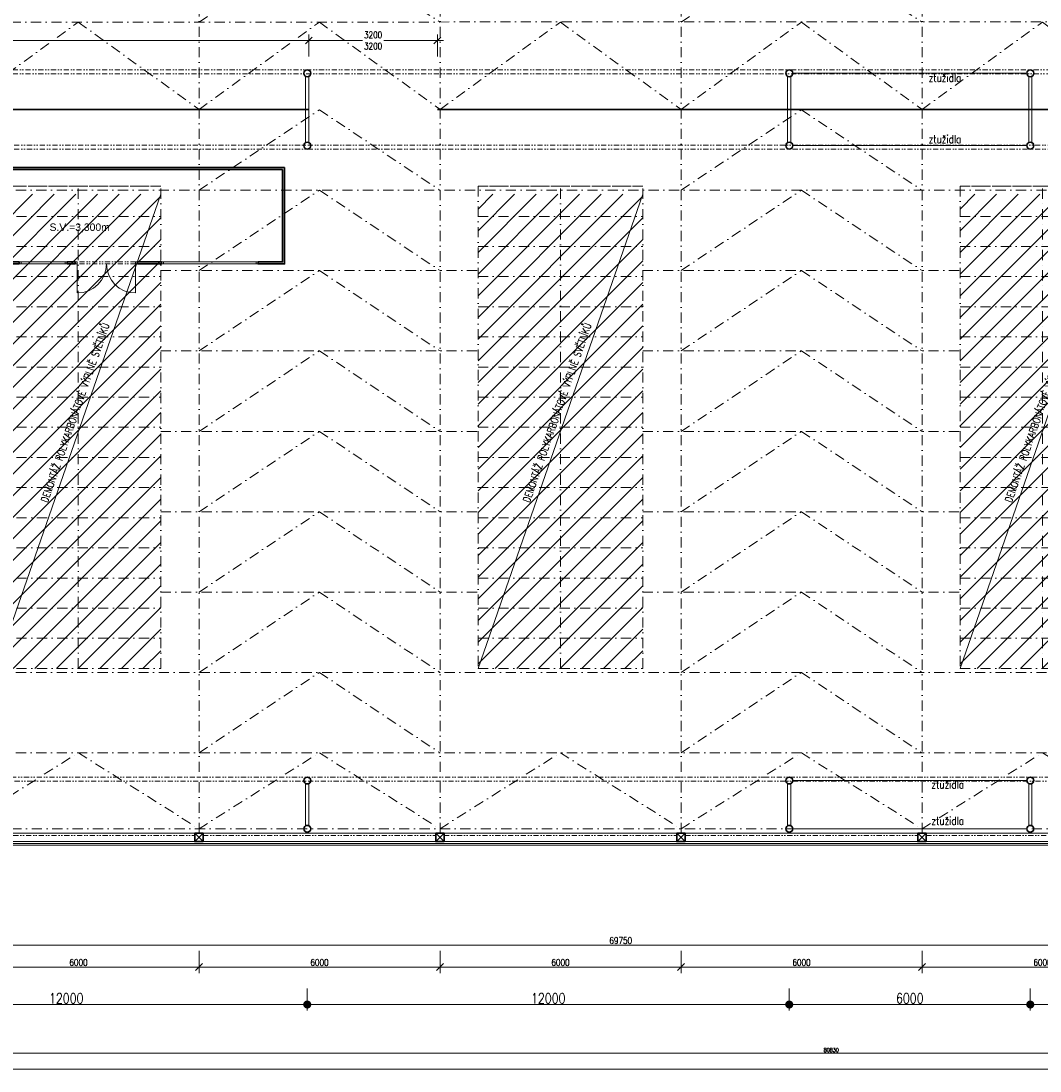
# Model space of a CAD drawing. Header units: millimetres. Extents: x -485339 to 286898, y -1189934 to 1602269.
# Tile 157 of 230: x -120312 to -94943, y -640537 to -614408. Entities that reach past the tile are written whole.
import ezdxf

# ---------------------------------------------------------------- set-up
doc = ezdxf.new("R2010")
doc.units = ezdxf.units.MM
doc.header["$LTSCALE"] = 10
for name, pattern in [('DASHDOT', [25.4, 12.7, -6.35, 0, -6.35]), ('DASHED', [19.05, 12.7, -6.35]), ('DĚLICÍ2', [15.875, 6.35, -3.175, 0, -3.175, 0, -3.175])]:
    doc.linetypes.add(name, pattern=pattern)
doc.layers.get('Defpoints').update_dxf_attribs({"lineweight": 0})
for name, color, linetype, lineweight, true_color in [('BOUR_DVEŘE', 7, 'Continuous', 18, 0x4ccd32), ('BOUR_OBV.PLÁŠT', 7, 'Continuous', 18, 0x4ccd32), ('BOUR_OKNA', 7, 'Continuous', 18, 0x4ccd32), ('BOUR_ČÁRY_OBRYS', 7, 'Continuous', 35, 0x4ccd32), ('BOUR_ŠRAFY', 7, 'Continuous', 18, 0x4ccd32), ('BOURÁNÍ_POPIS', 7, 'Continuous', 18, 0x4ccd32)]:
    doc.layers.add(name, color=color, linetype=linetype, lineweight=lineweight, true_color=true_color)
for name, color, linetype, lineweight in [('St_kóty', 132, 'Continuous', 18), ('St_plocha_místnosti', 250, 'Continuous', 18), ('St_sloupy_konstrukce haly', 5, 'Continuous', 35), ('St_sloupy_opláštění_půdorys', 25, 'Continuous', 35), ('St_čáry_nad', 250, 'DĚLICÍ2', 18), ('St_čáry_osy', 250, 'DASHDOT', 18), ('St_čáry_plné', 250, 'Continuous', 18)]:
    doc.layers.add(name, color=color, linetype=linetype, lineweight=lineweight)
doc.styles.add('Andy', font='arial.ttf')
doc.styles.get("Standard").update_dxf_attribs({"font": 'simplex.shx', "width": 0.8})
doc.linetypes.add('ZIGZAG', pattern='A,0.00254,-5.08,[131,ltypeshp.shx,S=5.08,R=0,X=-5.08,Y=0],-10.16,[131,ltypeshp.shx,S=5.08,R=180,X=5.08,Y=0],-5.08', length=20.32254)
doc.dimstyles.new('stavebníM100', dxfattribs={"dimtxt": 165, "dimasz": 170, "dimexe": 150, "dimexo": 100, "dimgap": 30, "dimtad": 1, "dimdec": 0, "dimtxsty": 'Standard', "dimblk": 'OBLIQUE', "dimcen": -2.5, "dimdle": 150, "dimclrd": 256, "dimclre": 256, "dimclrt": 256, "dimadec": 4, "dimazin": 0, "dimtfac": 1, "dimtdec": 0, "dimtmove": 2, "dimatfit": 3, "dimldrblk": 'OBLIQUE', "dimfxl": 400, "dimfxlon": 1, "dimlwd": -1, "dimlwe": -1, "dimarcsym": 0})
doc.dimstyles.new('stavebníM100_modul', dxfattribs={"dimtxt": 250, "dimasz": 200, "dimexe": 150, "dimexo": 100, "dimgap": 30, "dimtad": 1, "dimdec": 0, "dimtxsty": 'Standard', "dimblk": 'DOT', "dimcen": -2.5, "dimdle": 150, "dimclrd": 256, "dimclre": 256, "dimclrt": 256, "dimadec": 4, "dimazin": 0, "dimtfac": 1, "dimtdec": 0, "dimtmove": 2, "dimatfit": 3, "dimldrblk": 'OBLIQUE', "dimfxl": 400, "dimfxlon": 1, "dimlwd": -1, "dimlwe": -1, "dimarcsym": 0})
doc.dimstyles.new('stavebníM50 vnitřní', dxfattribs={"dimtxt": 100, "dimasz": 100, "dimexe": 50, "dimexo": 100, "dimgap": 30, "dimtad": 1, "dimdec": 0, "dimtxsty": 'Standard', "dimblk": 'OBLIQUE', "dimcen": 2.5, "dimclrd": 256, "dimclre": 256, "dimclrt": 256, "dimadec": 0, "dimazin": 0, "dimtfac": 1, "dimtdec": 0, "dimtmove": 2, "dimatfit": 2, "dimldrblk": 'OBLIQUE', "dimfxl": 250, "dimfxlon": 1, "dimlwd": -1, "dimlwe": -1, "dimarcsym": 0})

# ---------------------------------------------------------------- blocks, each defined once
blk = doc.blocks.new('G$C08AFE675')
at = {"layer": 'St_sloupy_konstrukce haly', "color": 250, "lineweight": 18, "ltscale": 2}
for points in [[(-525, 40), (525, 40)], [(-525, -40), (525, -40)]]:
    blk.add_lwpolyline(points, dxfattribs=at)
at = {"layer": 'St_sloupy_konstrukce haly', "ltscale": 2}
for centre in [(-600, 0), (600, 0)]:
    blk.add_circle(centre, 85, dxfattribs=at)
blk = doc.blocks.new('G$CD8A98CDB')
at = {"layer": 'St_sloupy_konstrukce haly', "color": 250, "lineweight": 18, "ltscale": 2}
for points in [[(-825, 0), (825, 0)], [(-825, -80), (825, -80)]]:
    blk.add_lwpolyline(points, dxfattribs=at)
at = {"layer": 'St_sloupy_konstrukce haly', "ltscale": 2}
for centre in [(-900, -40), (900, -40)]:
    blk.add_circle(centre, 85, dxfattribs=at)
blk = doc.blocks.new('G$C0F2906C7')
at = {"layer": 'St_sloupy_opláštění_půdorys', "ltscale": 2}
blk.add_lwpolyline([(-105, -105), (105, -105), (105, 105), (-105, 105)], close=True, dxfattribs=at)
for points in [[(-105, 105), (105, -105)], [(105, 105), (-105, -105)]]:
    blk.add_lwpolyline(points, dxfattribs=at)
blk = doc.blocks.new('G$CE3D3B369')
at = {"layer": 'St_čáry_osy', "linetype": 'ByBlock', "ltscale": 2}
blk.add_lwpolyline([(0, 0), (12000, 0), (12000, 4100), (0, 4100)], close=True, dxfattribs=at)
for points in [[(750, 4100), (750, 0)], [(1500, 4100), (1500, 0)], [(2250, 4100), (2250, 0)], [(3000, 4100), (3000, 0)], [(3750, 4100), (3750, 0)], [(4500, 4100), (4500, 0)], [(5250, 4100), (5250, 0)], [(6000, 4100), (6000, 0)], [(6750, 4100), (6750, 0)], [(7500, 4100), (7500, 0)], [(8250, 4100), (8250, 0)], [(9000, 4100), (9000, 0)], [(9750, 4100), (9750, 0)], [(10500, 4100), (10500, 0)], [(11250, 4100), (11250, 0)], [(0, 2050), (12000, 2050)]]:
    blk.add_lwpolyline(points, dxfattribs=at)
at = {"layer": 'St_čáry_osy', "ltscale": 2}
blk.add_lwpolyline([(12000, 4100), (12000, 0)], dxfattribs=at)
blk = doc.blocks.new('*U3705')
at = {"layer": 'St_čáry_osy', "ltscale": 2}
blk.add_lwpolyline([(-3000, -1000), (-4, 1000), (3000, -1000)], dxfattribs=at)
blk = doc.blocks.new('*U3706')
at = {"layer": 'St_čáry_osy', "ltscale": 2}
for p in [(12000, 0), (24000, 0)]:
    blk.add_blockref('*U3705', p, dxfattribs=at)
blk = doc.blocks.new('*U3715')
at = {"layer": 'St_čáry_osy', "ltscale": 2}
blk.add_lwpolyline([(-3000, -1945), (-4, -55), (3000, -1945)], dxfattribs=at)
blk = doc.blocks.new('*U3716')
at = {"layer": 'St_čáry_osy', "ltscale": 2}
for p in [(12000, 0), (18000, 0), (24000, 0), (30000, 0), (36000, 0)]:
    blk.add_blockref('*U3715', p, dxfattribs=at)
blk = doc.blocks.new('*U3719')
at = {"layer": 'St_čáry_osy', "ltscale": 2}
blk.add_lwpolyline([(-3000, -1000), (-4, 1000), (3000, -1000)], dxfattribs=at)
blk = doc.blocks.new('*U3720')
at = {"layer": 'St_čáry_osy', "ltscale": 2}
for p in [(0, 14000), (12000, 14000), (24000, 14000), (36000, 14000), (0, 12000), (12000, 12000), (24000, 12000), (36000, 12000), (0, 10000), (12000, 10000), (24000, 10000), (36000, 10000), (0, 8000), (12000, 8000), (24000, 8000), (36000, 8000), (0, 6000), (12000, 6000), (24000, 6000), (36000, 6000), (0, 4000), (12000, 4000), (24000, 4000), (36000, 4000), (0, 2000), (12000, 2000), (24000, 2000), (36000, 2000), (0, 0), (12000, 0), (24000, 0), (36000, 0)]:
    blk.add_blockref('*U3719', p, dxfattribs=at)
blk = doc.blocks.new('_OBLIQUE')
at = {"color": 0, "linetype": 'ByBlock'}
blk.add_line((-0.5, -0.5), (0.5, 0.5), dxfattribs=at)
blk = doc.blocks.new('*D4048')
at = {"layer": 'Defpoints', "color": 0}
for p in [(-140255, -636716), (-70505, -637116), (-70505, -637405)]:
    blk.add_point(p, dxfattribs=at)
at = {"layer": 'St_kóty'}
for p, q in [((-140255, -637005), (-140255, -637555)), ((-70505, -637216), (-70505, -637555)), ((-140405, -637405), (-70355, -637405))]:
    blk.add_line(p, q, dxfattribs=at)
at = {"layer": 'St_kóty', "linetype": 'ByBlock', "xscale": 170, "yscale": 170, "zscale": 170, "rotation": 180}
blk.add_blockref('_OBLIQUE', (-140255, -637405), dxfattribs=at)
at = {"layer": 'St_kóty', "linetype": 'ByBlock', "xscale": 170, "yscale": 170, "zscale": 170}
blk.add_blockref('_OBLIQUE', (-70505, -637405), dxfattribs=at)
at = {"layer": 'St_kóty', "insert": (-105380, -637292), "char_height": 165, "attachment_point": 5}
blk.add_mtext('69750', dxfattribs=at)
blk = doc.blocks.new('*D4067')
at = {"layer": 'Defpoints', "color": 0}
for p in [(-121880, -634724), (-115880, -634724), (-115880, -637949)]:
    blk.add_point(p, dxfattribs=at)
at = {"layer": 'St_kóty'}
for p, q in [((-121880, -637549), (-121880, -638099)), ((-115880, -637549), (-115880, -638099)), ((-122030, -637949), (-115730, -637949))]:
    blk.add_line(p, q, dxfattribs=at)
at = {"layer": 'St_kóty', "xscale": 170, "yscale": 170, "zscale": 170, "rotation": 180}
blk.add_blockref('_OBLIQUE', (-121880, -637949), dxfattribs=at)
at = {"layer": 'St_kóty', "xscale": 170, "yscale": 170, "zscale": 170}
blk.add_blockref('_OBLIQUE', (-115880, -637949), dxfattribs=at)
at = {"layer": 'St_kóty', "insert": (-118880, -637836), "char_height": 165, "attachment_point": 5}
blk.add_mtext('6000', dxfattribs=at)
blk = doc.blocks.new('*D4068')
at = {"layer": 'Defpoints', "color": 0}
for p in [(-115880, -634724), (-109880, -634724), (-109880, -637949)]:
    blk.add_point(p, dxfattribs=at)
at = {"layer": 'St_kóty'}
for p, q in [((-115880, -637549), (-115880, -638099)), ((-109880, -637549), (-109880, -638099)), ((-116030, -637949), (-109730, -637949))]:
    blk.add_line(p, q, dxfattribs=at)
at = {"layer": 'St_kóty', "xscale": 170, "yscale": 170, "zscale": 170, "rotation": 180}
blk.add_blockref('_OBLIQUE', (-115880, -637949), dxfattribs=at)
at = {"layer": 'St_kóty', "xscale": 170, "yscale": 170, "zscale": 170}
blk.add_blockref('_OBLIQUE', (-109880, -637949), dxfattribs=at)
at = {"layer": 'St_kóty', "insert": (-112880, -637836), "char_height": 165, "attachment_point": 5}
blk.add_mtext('6000', dxfattribs=at)
blk = doc.blocks.new('*D4069')
at = {"layer": 'Defpoints', "color": 0}
for p in [(-109880, -634724), (-103880, -634724), (-103880, -637949)]:
    blk.add_point(p, dxfattribs=at)
at = {"layer": 'St_kóty'}
for p, q in [((-109880, -637549), (-109880, -638099)), ((-103880, -637549), (-103880, -638099)), ((-110030, -637949), (-103730, -637949))]:
    blk.add_line(p, q, dxfattribs=at)
at = {"layer": 'St_kóty', "xscale": 170, "yscale": 170, "zscale": 170, "rotation": 180}
blk.add_blockref('_OBLIQUE', (-109880, -637949), dxfattribs=at)
at = {"layer": 'St_kóty', "xscale": 170, "yscale": 170, "zscale": 170}
blk.add_blockref('_OBLIQUE', (-103880, -637949), dxfattribs=at)
at = {"layer": 'St_kóty', "insert": (-106880, -637836), "char_height": 165, "attachment_point": 5}
blk.add_mtext('6000', dxfattribs=at)
blk = doc.blocks.new('*D4070')
at = {"layer": 'Defpoints', "color": 0}
for p in [(-103880, -634724), (-97880, -634724), (-97880, -637949)]:
    blk.add_point(p, dxfattribs=at)
at = {"layer": 'St_kóty'}
for p, q in [((-103880, -637549), (-103880, -638099)), ((-97880, -637549), (-97880, -638099)), ((-104030, -637949), (-97730, -637949))]:
    blk.add_line(p, q, dxfattribs=at)
at = {"layer": 'St_kóty', "xscale": 170, "yscale": 170, "zscale": 170, "rotation": 180}
blk.add_blockref('_OBLIQUE', (-103880, -637949), dxfattribs=at)
at = {"layer": 'St_kóty', "xscale": 170, "yscale": 170, "zscale": 170}
blk.add_blockref('_OBLIQUE', (-97880, -637949), dxfattribs=at)
at = {"layer": 'St_kóty', "insert": (-100880, -637836), "char_height": 165, "attachment_point": 5}
blk.add_mtext('6000', dxfattribs=at)
blk = doc.blocks.new('*D4071')
at = {"layer": 'Defpoints', "color": 0}
for p in [(-97880, -634724), (-91880, -634724), (-91880, -637949)]:
    blk.add_point(p, dxfattribs=at)
at = {"layer": 'St_kóty'}
for p, q in [((-97880, -637549), (-97880, -638099)), ((-91880, -637549), (-91880, -638099)), ((-98030, -637949), (-91730, -637949))]:
    blk.add_line(p, q, dxfattribs=at)
at = {"layer": 'St_kóty', "xscale": 170, "yscale": 170, "zscale": 170, "rotation": 180}
blk.add_blockref('_OBLIQUE', (-97880, -637949), dxfattribs=at)
at = {"layer": 'St_kóty', "xscale": 170, "yscale": 170, "zscale": 170}
blk.add_blockref('_OBLIQUE', (-91880, -637949), dxfattribs=at)
at = {"layer": 'St_kóty', "insert": (-94880, -637836), "char_height": 165, "attachment_point": 5}
blk.add_mtext('6000', dxfattribs=at)
blk = doc.blocks.new('_Dot')
at = {"color": 0, "linetype": 'ByBlock', "lineweight": -2}
blk.add_line((-0.5, 0), (-1, 0), dxfattribs=at)
at = {"color": 0, "linetype": 'ByBlock', "const_width": 0.5}
blk.add_lwpolyline([(-0.25, 0, 1), (0.25, 0, 1)], format="xyb", close=True, dxfattribs=at)
blk = doc.blocks.new('*D4089')
at = {"layer": 'Defpoints', "color": 0}
for p in [(-95185, -615709), (-83185, -615709), (-95185, -638883)]:
    blk.add_point(p, dxfattribs=at)
at = {"layer": 'St_kóty'}
for p, q in [((-95185, -638483), (-95185, -639033)), ((-83185, -638483), (-83185, -639033)), ((-83385, -638883), (-94985, -638883))]:
    blk.add_line(p, q, dxfattribs=at)
at = {"layer": 'St_kóty', "xscale": 200, "yscale": 200, "zscale": 200, "rotation": 180}
blk.add_blockref('_Dot', (-95185, -638883), dxfattribs=at)
at = {"layer": 'St_kóty', "xscale": 200, "yscale": 200, "zscale": 200}
blk.add_blockref('_Dot', (-83185, -638883), dxfattribs=at)
at = {"layer": 'St_kóty', "insert": (-89185, -638728), "char_height": 250, "attachment_point": 5}
blk.add_mtext('12000', dxfattribs=at)
blk = doc.blocks.new('*D4090')
at = {"layer": 'Defpoints', "color": 0}
for p in [(-101185, -615709), (-95185, -615709), (-101185, -638883)]:
    blk.add_point(p, dxfattribs=at)
at = {"layer": 'St_kóty'}
for p, q in [((-101185, -638483), (-101185, -639033)), ((-95185, -638483), (-95185, -639033)), ((-95385, -638883), (-100985, -638883))]:
    blk.add_line(p, q, dxfattribs=at)
at = {"layer": 'St_kóty', "xscale": 200, "yscale": 200, "zscale": 200, "rotation": 180}
blk.add_blockref('_Dot', (-101185, -638883), dxfattribs=at)
at = {"layer": 'St_kóty', "xscale": 200, "yscale": 200, "zscale": 200}
blk.add_blockref('_Dot', (-95185, -638883), dxfattribs=at)
at = {"layer": 'St_kóty', "insert": (-98185, -638728), "char_height": 250, "attachment_point": 5}
blk.add_mtext('6000', dxfattribs=at)
blk = doc.blocks.new('*D4091')
at = {"layer": 'Defpoints', "color": 0}
for p in [(-113185, -615709), (-101185, -615709), (-113185, -638883)]:
    blk.add_point(p, dxfattribs=at)
at = {"layer": 'St_kóty'}
for p, q in [((-113185, -638483), (-113185, -639033)), ((-101185, -638483), (-101185, -639033)), ((-101385, -638883), (-112985, -638883))]:
    blk.add_line(p, q, dxfattribs=at)
at = {"layer": 'St_kóty', "xscale": 200, "yscale": 200, "zscale": 200, "rotation": 180}
blk.add_blockref('_Dot', (-113185, -638883), dxfattribs=at)
at = {"layer": 'St_kóty', "xscale": 200, "yscale": 200, "zscale": 200}
blk.add_blockref('_Dot', (-101185, -638883), dxfattribs=at)
at = {"layer": 'St_kóty', "insert": (-107185, -638728), "char_height": 250, "attachment_point": 5}
blk.add_mtext('12000', dxfattribs=at)
blk = doc.blocks.new('*D4092')
at = {"layer": 'Defpoints', "color": 0}
for p in [(-125185, -615709), (-113185, -615709), (-125185, -638883)]:
    blk.add_point(p, dxfattribs=at)
at = {"layer": 'St_kóty'}
for p, q in [((-125185, -638483), (-125185, -639033)), ((-113185, -638483), (-113185, -639033)), ((-113385, -638883), (-124985, -638883))]:
    blk.add_line(p, q, dxfattribs=at)
at = {"layer": 'St_kóty', "xscale": 200, "yscale": 200, "zscale": 200, "rotation": 180}
blk.add_blockref('_Dot', (-125185, -638883), dxfattribs=at)
at = {"layer": 'St_kóty', "xscale": 200, "yscale": 200, "zscale": 200}
blk.add_blockref('_Dot', (-113185, -638883), dxfattribs=at)
at = {"layer": 'St_kóty', "insert": (-119185, -638728), "char_height": 250, "attachment_point": 5}
blk.add_mtext('12000', dxfattribs=at)
blk = doc.blocks.new('*D4170')
at = {"layer": 'Defpoints', "color": 0}
for p in [(-113145, -614893), (-140155, -616609), (-113145, -616609)]:
    blk.add_point(p, dxfattribs=at)
at = {"layer": 'St_kóty'}
for p, q in [((-140155, -615293), (-140155, -614743)), ((-113145, -615293), (-113145, -614743)), ((-140305, -614893), (-112995, -614893))]:
    blk.add_line(p, q, dxfattribs=at)
at = {"layer": 'St_kóty', "xscale": 170, "yscale": 170, "zscale": 170, "rotation": 180}
blk.add_blockref('_OBLIQUE', (-140155, -614893), dxfattribs=at)
at = {"layer": 'St_kóty', "xscale": 170, "yscale": 170, "zscale": 170}
blk.add_blockref('_OBLIQUE', (-113145, -614893), dxfattribs=at)
at = {"layer": 'St_kóty', "insert": (-126650, -614780), "char_height": 165, "attachment_point": 5}
blk.add_mtext('27010', dxfattribs=at)
blk = doc.blocks.new('*D4171')
at = {"layer": 'Defpoints', "color": 0}
for p in [(-109945, -614893), (-113145, -616609), (-109945, -616609)]:
    blk.add_point(p, dxfattribs=at)
at = {"layer": 'St_kóty'}
for p, q in [((-113145, -615293), (-113145, -614743)), ((-109945, -615293), (-109945, -614743)), ((-113295, -614893), (-111807, -614893)), ((-109795, -614893), (-111282, -614893))]:
    blk.add_line(p, q, dxfattribs=at)
at = {"layer": 'St_kóty', "xscale": 170, "yscale": 170, "zscale": 170, "rotation": 180}
blk.add_blockref('_OBLIQUE', (-113145, -614893), dxfattribs=at)
at = {"layer": 'St_kóty', "xscale": 170, "yscale": 170, "zscale": 170}
blk.add_blockref('_OBLIQUE', (-109945, -614893), dxfattribs=at)
at = {"layer": 'St_kóty', "insert": (-111545, -614893), "char_height": 165, "attachment_point": 5}
blk.add_mtext('3200\\P3200', dxfattribs=at)
blk = doc.blocks.new('*D5385')
at = {"layer": 'Defpoints', "color": 0}
for p in [(-43625, -616887), (-140555, -634919), (-43625, -640487)]:
    blk.add_point(p, dxfattribs=at)
at = {"layer": 'St_kóty'}
for p, q in [((-140555, -640237), (-140555, -640537)), ((-43625, -640237), (-43625, -640537)), ((-140555, -640487), (-43625, -640487))]:
    blk.add_line(p, q, dxfattribs=at)
at = {"layer": 'St_kóty', "linetype": 'ByBlock', "xscale": 100, "yscale": 100, "zscale": 100, "rotation": 180}
blk.add_blockref('_OBLIQUE', (-140555, -640487), dxfattribs=at)
at = {"layer": 'St_kóty', "linetype": 'ByBlock', "xscale": 100, "yscale": 100, "zscale": 100}
blk.add_blockref('_OBLIQUE', (-43625, -640487), dxfattribs=at)
at = {"layer": 'St_kóty', "insert": (-92090, -640407), "char_height": 100, "attachment_point": 5}
blk.add_mtext('96930', dxfattribs=at)
blk = doc.blocks.new('*D5386')
at = {"layer": 'Defpoints', "color": 0}
for p in [(-140555, -634919), (-59725, -635319), (-59725, -640095)]:
    blk.add_point(p, dxfattribs=at)
at = {"layer": 'St_kóty'}
for p, q in [((-140555, -639845), (-140555, -640145)), ((-59725, -639845), (-59725, -640145)), ((-140555, -640095), (-59725, -640095))]:
    blk.add_line(p, q, dxfattribs=at)
at = {"layer": 'St_kóty', "linetype": 'ByBlock', "xscale": 100, "yscale": 100, "zscale": 100, "rotation": 180}
blk.add_blockref('_OBLIQUE', (-140555, -640095), dxfattribs=at)
at = {"layer": 'St_kóty', "linetype": 'ByBlock', "xscale": 100, "yscale": 100, "zscale": 100}
blk.add_blockref('_OBLIQUE', (-59725, -640095), dxfattribs=at)
at = {"layer": 'St_kóty', "insert": (-100140, -640015), "char_height": 100, "attachment_point": 5}
blk.add_mtext('80830', dxfattribs=at)
blk = doc.blocks.new('G$C3028C24B')
at = {"layer": 'BOUR_DVEŘE', "ltscale": 2}
for points in [[(15345, -1240), (15395, -1240), (15395, -1290), (15345, -1290)], [(6600, -2400), (6650, -2400), (6650, -2350), (6600, -2350)], [(8100, -2400), (8150, -2400), (8150, -2350), (8100, -2350)], [(15345, -2240), (15395, -2240), (15395, -2190), (15345, -2190)], [(20920, -2400), (20970, -2400), (20970, -2350), (20920, -2350)], [(22420, -2400), (22470, -2400), (22470, -2350), (22420, -2350)]]:
    blk.add_lwpolyline(points, close=True, dxfattribs=at)
at = {"layer": 'BOUR_DVEŘE', "linetype": 'DĚLICÍ2'}
for points in [[(15345, -2190), (15345, -1290)], [(15395, -2190), (15395, -1290)]]:
    blk.add_lwpolyline(points, dxfattribs=at)
at = {"layer": 'BOUR_DVEŘE', "linetype": 'DĚLICÍ2', "ltscale": 2}
for points in [[(8100, -2350), (6650, -2350)], [(22420, -2350), (20970, -2350)], [(8100, -2400), (6650, -2400)], [(22420, -2400), (20970, -2400)]]:
    blk.add_lwpolyline(points, dxfattribs=at)
at = {"layer": 'BOUR_DVEŘE', "ltscale": 2}
for points in [[(15395, -2190), (16295, -2190)], [(6650, -2400), (6650, -3125)], [(8100, -2400), (8100, -3125)], [(20970, -2400), (20970, -3125)], [(22420, -2400), (22420, -3125)]]:
    blk.add_lwpolyline(points, dxfattribs=at)
for centre, radius, start, end in [((15395, -2190), 900, 0, 90), ((6650, -2400), 725, 270, 0), ((8100, -2400), 725, 180, 270), ((20970, -2400), 725, 270, 0), ((22420, -2400), 725, 180, 270)]:
    blk.add_arc(centre, radius, start, end, dxfattribs=at)
at = {"layer": 'BOUR_OKNA', "ltscale": 2}
for points in [[(1300, -2350), (3700, -2350)], [(1350, -2350), (1350, -2400)], [(3650, -2350), (3650, -2400)], [(5200, -2350), (6400, -2350)], [(5250, -2350), (5250, -2400)], [(6350, -2350), (6350, -2400)], [(8770, -2350), (11170, -2350)], [(8820, -2350), (8820, -2400)], [(11120, -2350), (11120, -2400)], [(12370, -2350), (14770, -2350)], [(12420, -2350), (12420, -2400)], [(14720, -2350), (14720, -2400)], [(15920, -2350), (18320, -2350)], [(15970, -2350), (15970, -2400)], [(18270, -2350), (18270, -2400)], [(19520, -2350), (20720, -2350)], [(19570, -2350), (19570, -2400)], [(20670, -2350), (20670, -2400)], [(23070, -2350), (25470, -2350)], [(23120, -2350), (23120, -2400)], [(25420, -2350), (25420, -2400)], [(1300, -2400), (3700, -2400)], [(5200, -2400), (6400, -2400)], [(8770, -2400), (11170, -2400)], [(12370, -2400), (14770, -2400)], [(15920, -2400), (18320, -2400)], [(19520, -2400), (20720, -2400)], [(23070, -2400), (25470, -2400)]]:
    blk.add_lwpolyline(points, dxfattribs=at)
at = {"layer": 'BOUR_ČÁRY_OBRYS', "ltscale": 2}
for points in [[(0, 0), (0, -2400)], [(0, 0), (26130, 0)], [(26130, 0), (26130, -2400), (25470, -2400), (25470, -2350), (26080, -2350), (26080, -50)], [(50, -50), (50, -2350)], [(50, -50), (15345, -50)], [(15345, -1240), (15345, -50)], [(15395, -50), (26080, -50)], [(15395, -1240), (15395, -50)], [(15395, -1240), (15345, -1240)], [(1300, -2350), (50, -2350)], [(1300, -2350), (1300, -2400)], [(3700, -2350), (3700, -2400)], [(5200, -2350), (3700, -2350)], [(5200, -2350), (5200, -2400)], [(6400, -2350), (6400, -2400)], [(6400, -2350), (6600, -2350)], [(6600, -2350), (6600, -2400)], [(8150, -2350), (8150, -2400)], [(8150, -2350), (8770, -2350)], [(8770, -2350), (8770, -2400)], [(11170, -2350), (11170, -2400)], [(11170, -2350), (12370, -2350)], [(12370, -2350), (12370, -2400)], [(14770, -2350), (14770, -2400)], [(15345, -2350), (14770, -2350)], [(15395, -2240), (15345, -2240)], [(15345, -2350), (15345, -2240)], [(15395, -2350), (15395, -2240)], [(15920, -2350), (15395, -2350)], [(15920, -2350), (15920, -2400)], [(18320, -2350), (18320, -2400)], [(18320, -2350), (19520, -2350)], [(19520, -2350), (19520, -2400)], [(20720, -2350), (20720, -2400)], [(20920, -2350), (20720, -2350)], [(20920, -2350), (20920, -2400)], [(22470, -2350), (22470, -2400)], [(22470, -2350), (23070, -2350)], [(23070, -2350), (23070, -2400)], [(25470, -2350), (25470, -2400)], [(1300, -2400), (0, -2400)], [(3700, -2400), (5200, -2400)], [(6600, -2400), (6400, -2400)], [(8770, -2400), (8150, -2400)], [(12370, -2400), (11170, -2400)], [(14770, -2400), (15920, -2400)], [(18320, -2400), (19520, -2400)], [(20720, -2400), (20920, -2400)], [(23070, -2400), (22470, -2400)]]:
    blk.add_lwpolyline(points, dxfattribs=at)
at = {"layer": 'St_čáry_plné', "ltscale": 2}
blk.add_lwpolyline([(4175, -2606), (4725, -2606), (4725, -2400), (4175, -2400)], close=True, dxfattribs=at)
at = {"layer": 'BOURÁNÍ_POPIS', "ltscale": 2, "style": 'Andy'}
for p in [(6668, -1580), (20279, -1580)]:
    blk.add_text('S.V.=3,300m', height=185, dxfattribs=at).set_placement(p)
at = {"layer": 'St_čáry_plné', "ltscale": 2, "width": 0.8}
blk.add_text('RV', height=150, dxfattribs=at).set_placement((4429, -2582))

msp = doc.modelspace()

# ---------------------------------------------------------------- hatches: boundary and pattern name
at = {"layer": 'BOUR_ŠRAFY', "linetype": 'DASHED'}
h = msp.add_hatch(dxfattribs=at)
h.set_pattern_fill('ANSI31', color=256, scale=120)
h.set_pattern_definition([(45, (24000, 0), (-269.40768, 269.40768), [])])
h.paths.add_polyline_path([(-120934.2, -630519.2), (-116834.2, -630519.2), (-116834.2, -618719.2), (-120934.2, -618719.2)])
h = msp.add_hatch(dxfattribs=at)
h.set_pattern_fill('ANSI31', color=256, scale=120)
h.set_pattern_definition([(45, (36000, 0), (-269.40768, 269.40768), [])])
h.paths.add_polyline_path([(-108934.2, -630519.2), (-104834.2, -630519.2), (-104834.2, -618719.2), (-108934.2, -618719.2)])
h = msp.add_hatch(dxfattribs=at)
h.set_pattern_fill('ANSI31', color=256, scale=120)
h.set_pattern_definition([(45, (48000, 0), (-269.40768, 269.40768), [])])
h.paths.add_polyline_path([(-96934.2, -630519.2), (-92834.2, -630519.2), (-92834.2, -618719.2), (-96934.2, -618719.2)])

# ---------------------------------------------------------------- linework, layer by layer
at = {"layer": 'BOUR_OBV.PLÁŠT', "ltscale": 2}
for points in [[(-140254.9, -634829.2), (-70504.9, -634829.2)], [(-140254.9, -634879.2), (-70504.9, -634879.2)]]:
    msp.add_lwpolyline(points, dxfattribs=at)
at = {"layer": 'BOUR_ČÁRY_OBRYS', "linetype": 'ZIGZAG', "lineweight": 35, "ltscale": 0.5}
for points in [[(-140254.9, -616609.2), (-113144.9, -616609.2)], [(-109944.9, -616609.2), (-70504.9, -616609.2)]]:
    msp.add_lwpolyline(points, dxfattribs=at)
at = {"layer": 'BOURÁNÍ_POPIS'}
for points in [[(-116834.2, -618719.2), (-120934.2, -630519.2)], [(-104834.2, -618719.2), (-108934.2, -630519.2)], [(-92834.2, -618719.2), (-96934.2, -630519.2)]]:
    msp.add_lwpolyline(points, dxfattribs=at)
at = {"layer": 'St_čáry_nad', "ltscale": 2}
for points in [[(-43825.2, -615624.2), (-139879.9, -615624.2)], [(-43825.2, -615724.2), (-139879.9, -615724.2)], [(-74604.9, -617494.2), (-139879.9, -617494.2)], [(-74604.9, -617594.2), (-139879.9, -617594.2)], [(-71184.9, -633224.2), (-139879.9, -633224.2)], [(-71101.2, -633324.2), (-139879.9, -633324.2)], [(-121774.9, -634674.2), (-115984.9, -634674.2)], [(-115774.9, -634674.2), (-109984.9, -634674.2)], [(-109774.9, -634674.2), (-103984.9, -634674.2)], [(-103774.9, -634674.2), (-97984.9, -634674.2)], [(-97774.9, -634674.2), (-91984.9, -634674.2)]]:
    msp.add_lwpolyline(points, dxfattribs=at)
at = {"layer": 'St_čáry_osy', "ltscale": 2}
for points in [[(-115879.9, -634619.2), (-115879.9, -567627.2)], [(-109879.9, -634619.2), (-109879.9, -567627.2)], [(-103879.9, -634619.2), (-103879.9, -567627.2)], [(-97879.9, -634619.2), (-97879.9, -567627.2)], [(-139879.9, -614436.7), (-43825.2, -614423.9)], [(-121879.9, -616609.2), (-118884.2, -614436.7), (-115879.9, -616609.2)], [(-115879.9, -616609.2), (-112884.2, -614436.7), (-109879.9, -616609.2)], [(-109879.9, -616609.2), (-106884.2, -614436.7), (-103879.9, -616609.2)], [(-103879.9, -616609.2), (-100884.2, -614436.7), (-97879.9, -616609.2)], [(-97879.9, -616609.2), (-94884.2, -614436.7), (-91879.9, -616609.2)], [(-140254.9, -618619.2), (-74504.9, -618619.2)], [(-116834.2, -620619.2), (-108934.2, -620619.2)], [(-104834.2, -620619.2), (-96934.2, -620619.2)], [(-116834.2, -622619.2), (-108934.2, -622619.2)], [(-104834.2, -622619.2), (-96934.2, -622619.2)], [(-116834.2, -624619.2), (-108934.2, -624619.2)], [(-104834.2, -624619.2), (-96934.2, -624619.2)], [(-116834.2, -626619.2), (-108934.2, -626619.2)], [(-104834.2, -626619.2), (-96934.2, -626619.2)], [(-116834.2, -628619.2), (-108934.2, -628619.2)], [(-104834.2, -628619.2), (-96934.2, -628619.2)], [(-140254.9, -630619.2), (-70504.9, -630619.2)], [(-140254.9, -632619.2), (-70504.9, -632619.2)], [(-70504.9, -634509.2), (-140099.9, -634509.2)]]:
    msp.add_lwpolyline(points, dxfattribs=at)
at = {"layer": 'St_čáry_plné', "ltscale": 2}
for points in [[(-101099.9, -615709.2), (-95269.9, -615709.2)], [(-101099.9, -617509.2), (-95269.9, -617509.2)], [(-101099.9, -633309.2), (-95269.9, -633309.2)], [(-140254.9, -634619.2), (-70504.9, -634619.2)], [(-101099.9, -634509.2), (-95269.9, -634509.2)], [(-140254.9, -634919.2), (-70504.9, -634919.2)]]:
    msp.add_lwpolyline(points, dxfattribs=at)

# ---------------------------------------------------------------- block references
at = {"layer": 'St_plocha_místnosti', "ltscale": 2}
msp.add_blockref('G$C3028C24B', (-139879.9, -618051.2), dxfattribs=at)
at = {"layer": 'St_sloupy_konstrukce haly', "ltscale": 2, "rotation": 90}
for name, p in [('G$CD8A98CDB', (-113224.9, -616609.2)), ('G$CD8A98CDB', (-101224.9, -616609.2)), ('G$CD8A98CDB', (-95224.9, -616609.2)), ('G$C08AFE675', (-113184.9, -633909.2)), ('G$C08AFE675', (-101184.9, -633909.2)), ('G$C08AFE675', (-95184.9, -633909.2))]:
    msp.add_blockref(name, p, dxfattribs=at)
at = {"layer": 'St_sloupy_opláštění_půdorys', "ltscale": 2, "rotation": 90}
for p in [(-115879.9, -634724.2), (-109879.9, -634724.2), (-103879.9, -634724.2), (-97879.9, -634724.2)]:
    msp.add_blockref('G$C0F2906C7', p, dxfattribs=at)
at = {"layer": 'St_čáry_osy', "ltscale": 2}
for name, p in [('*U3706', (-124879.9, -613436.7)), ('*U3720', (-124879.9, -631619.2)), ('*U3716', (-130879.9, -632564.2))]:
    msp.add_blockref(name, p, dxfattribs=at)
at = {"layer": 'St_čáry_osy', "ltscale": 2, "rotation": 90}
for p in [(-116834.2, -630519.2), (-104834.2, -630519.2), (-92834.2, -630519.2)]:
    msp.add_blockref('G$CE3D3B369', p, dxfattribs=at)

# ---------------------------------------------------------------- texts
at = {"layer": 'BOURÁNÍ_POPIS', "width": 0.8}
for p in [(-119650.2, -626406.7), (-107650.2, -626406.7), (-95650.2, -626406.7)]:
    msp.add_text('DEMONTÁŽ POLYKARBONÁTOVÉ VÝPLNĚ SVĚTLÍKŮ', height=180, rotation=70.83983, dxfattribs=at).set_placement(p)
at = {"layer": 'St_čáry_plné', "ltscale": 2, "width": 0.8}
for p in [(-97716.5, -615924.4), (-97716.5, -617448), (-97648.5, -633510.1), (-97648.5, -634411.9)]:
    msp.add_text('ztužidla', height=200, dxfattribs=at).set_placement(p)

# ---------------------------------------------------------------- dimensions: what is measured, and where the dimension line sits
at = {"layer": 'St_kóty'}
for base, p1, p2, dimstyle, picture, middle in [((-113144.9, -614892.6), (-140154.9, -616609.2), (-113144.9, -616609.2), 'stavebníM100', '*D4170', (-126649.9, -614780.1)), ((-125184.9, -638883.1), (-113184.9, -615709.2), (-125184.9, -615709.2), 'stavebníM100_modul', '*D4092', (-119184.9, -638728.1)), ((-113184.9, -638883.1), (-101184.9, -615709.2), (-113184.9, -615709.2), 'stavebníM100_modul', '*D4091', (-107184.9, -638728.1)), ((-101184.9, -638883.1), (-95184.9, -615709.2), (-101184.9, -615709.2), 'stavebníM100_modul', '*D4090', (-98184.9, -638728.1)), ((-95184.9, -638883.1), (-83184.9, -615709.2), (-95184.9, -615709.2), 'stavebníM100_modul', '*D4089', (-89184.9, -638728.1)), ((-43625.2, -640486.7), (-140554.9, -634919.2), (-43625.2, -616887.4), 'stavebníM50 vnitřní', '*D5385', (-92090, -640406.7)), ((-59724.9, -640094.8), (-140554.9, -634919.2), (-59724.9, -635319.2), 'stavebníM50 vnitřní', '*D5386', (-100139.9, -640014.8)), ((-115879.9, -637948.6), (-121879.9, -634724.2), (-115879.9, -634724.2), 'stavebníM100', '*D4067', (-118879.9, -637836.1)), ((-109879.9, -637948.6), (-115879.9, -634724.2), (-109879.9, -634724.2), 'stavebníM100', '*D4068', (-112879.9, -637836.1)), ((-103879.9, -637948.6), (-109879.9, -634724.2), (-103879.9, -634724.2), 'stavebníM100', '*D4069', (-106879.9, -637836.1)), ((-97879.9, -637948.6), (-103879.9, -634724.2), (-97879.9, -634724.2), 'stavebníM100', '*D4070', (-100879.9, -637836.1)), ((-91879.9, -637948.6), (-97879.9, -634724.2), (-91879.9, -634724.2), 'stavebníM100', '*D4071', (-94879.9, -637836.1))]:
    dim = msp.add_linear_dim(base=base, p1=p1, p2=p2, dimstyle=dimstyle, dxfattribs=at)
    dim.commit()
    dim.dimension.update_dxf_attribs({"geometry": picture, "text_midpoint": middle})
dim = msp.add_linear_dim(base=(-109944.9, -614892.6), p1=(-113144.9, -616609.2), p2=(-109944.9, -616609.2), text='<>\\P3200', dimstyle='stavebníM100', override={"dimtxsty": 'Standard'}, dxfattribs=at)
dim.commit()
dim.dimension.update_dxf_attribs({"geometry": '*D4171', "text_midpoint": (-111544.9, -614892.6), "dimtype": 160})
dim = msp.add_linear_dim(base=(-70504.9, -637404.5), p1=(-140254.9, -636715.8), p2=(-70504.9, -637115.8), dimstyle='stavebníM100', override={"dimtxsty": 'Standard', "dimldrblk": 'OBLIQUE'}, dxfattribs=at)
dim.commit()
dim.dimension.update_dxf_attribs({"geometry": '*D4048', "text_midpoint": (-105379.9, -637292)})

doc.saveas('drawing.dxf')
